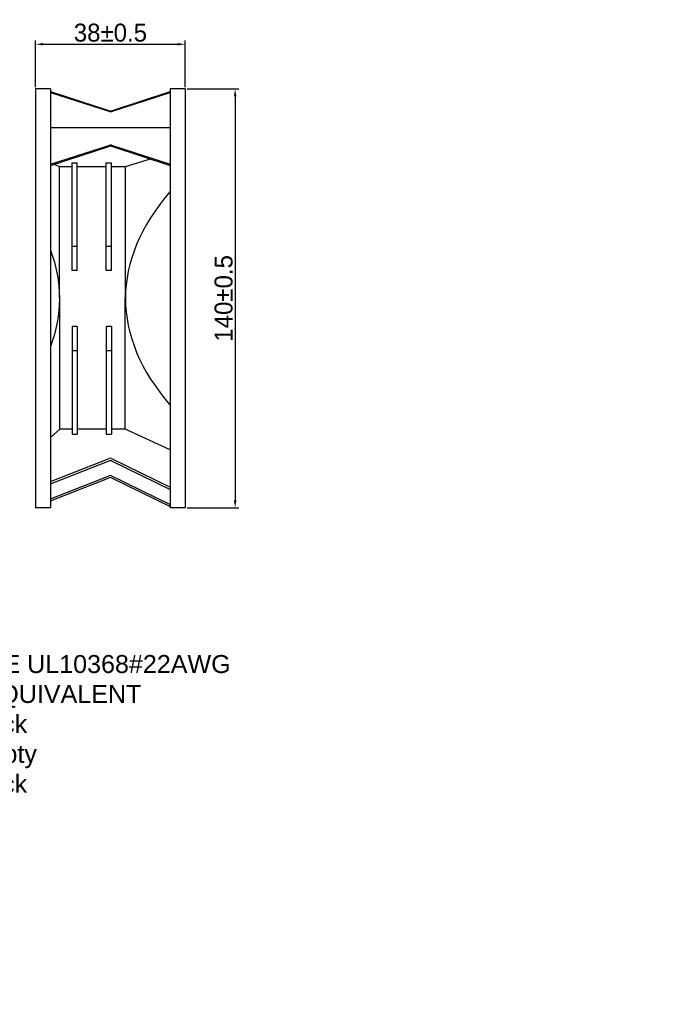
# Model space of a CAD drawing. Header units: millimetres. Extents: x 1372 to 5670, y 1260 to 1629.
# Tile 15 of 20: x 4963 to 5178, y 1260 to 1589. Entities that reach past the tile are written whole.
import ezdxf

# ---------------------------------------------------------------- set-up
doc = ezdxf.new("R2010")
doc.units = ezdxf.units.MM
doc.header["$LTSCALE"] = 0.21
doc.dimstyles.new('ISO-25', dxfattribs={"dimtxt": 6, "dimasz": 2.5, "dimexe": 1.25, "dimexo": 0.625, "dimtad": 1, "dimtxsty": 'Standard', "dimcen": 2.5, "dimadec": 0, "dimazin": 0, "dimtfac": 1, "dimtmove": 0, "dimatfit": 3, "dimfxl": 1, "dimarcsym": 0})

# ---------------------------------------------------------------- blocks, each defined once
blk = doc.blocks.new('*D135')
at = {"color": 0, "lineweight": -2, "transparency": 16777216}
for p, q in [((5018.73, 1566.17), (5036.05, 1566.17)), ((5034.8, 1563.67), (5034.8, 1428.68)), ((5018.73, 1426.18), (5036.05, 1426.18))]:
    blk.add_line(p, q, dxfattribs=at)
at = {"color": 0, "transparency": 16777216}
for points in [[(5035.22, 1563.67), (5034.38, 1563.67), (5034.8, 1566.17)], [(5034.38, 1428.68), (5035.22, 1428.68), (5034.8, 1426.18)]]:
    blk.add_solid(points, dxfattribs=at)
at = {"layer": 'Defpoints', "color": 0, "transparency": 16777216}
for p in [(5018.11, 1566.17), (5018.11, 1426.18), (5034.8, 1426.18)]:
    blk.add_point(p, dxfattribs=at)
at = {"color": 0, "transparency": 16777216, "insert": (5030.96, 1496.17), "char_height": 6, "attachment_point": 5, "rotation": 90}
blk.add_mtext('140%%P0.5', dxfattribs=at)
blk = doc.blocks.new('*D136')
at = {"color": 0, "lineweight": -2, "transparency": 16777216}
for p, q in [((4968.11, 1566.79), (4968.11, 1582.33)), ((4970.61, 1581.08), (5015.61, 1581.08)), ((5018.11, 1566.79), (5018.11, 1582.33))]:
    blk.add_line(p, q, dxfattribs=at)
at = {"color": 0, "transparency": 16777216}
for points in [[(4970.61, 1581.5), (4970.61, 1580.67), (4968.11, 1581.08)], [(5015.61, 1580.67), (5015.61, 1581.5), (5018.11, 1581.08)]]:
    blk.add_solid(points, dxfattribs=at)
at = {"layer": 'Defpoints', "color": 0, "transparency": 16777216}
for p in [(5018.11, 1581.08), (4968.11, 1566.17), (5018.11, 1566.17)]:
    blk.add_point(p, dxfattribs=at)
at = {"color": 0, "transparency": 16777216, "insert": (4993.11, 1584.92), "char_height": 6, "attachment_point": 5}
blk.add_mtext('38%%P0.5', dxfattribs=at)

msp = doc.modelspace()

# ---------------------------------------------------------------- linework, layer by layer
for p, q in [((4973.109, 1566.169), (4968.109, 1566.169)), ((4968.109, 1566.169), (4968.109, 1426.179)), ((4973.109, 1566.169), (4973.109, 1426.179)), ((5018.109, 1566.169), (5013.109, 1566.169)), ((5013.109, 1566.169), (5013.109, 1426.179)), ((5018.109, 1566.169), (5018.109, 1426.179)), ((4973.109, 1565.238), (4992.862, 1558.874)), ((4973.109, 1564.961), (4992.862, 1558.597)), ((4993.477, 1558.875), (5013.109, 1565.238)), ((4993.477, 1558.598), (5013.109, 1564.961)), ((5013.109, 1553.111), (4973.109, 1553.111)), ((4973.109, 1541.003), (4992.862, 1547.366)), ((4973.109, 1540.609), (4992.862, 1546.973)), ((4993.477, 1547.366), (5013.109, 1541.003)), ((4993.477, 1546.972), (5013.109, 1540.609)), ((4974.185, 1540.956), (4976.083, 1540.198)), ((4976.218, 1452.45), (4976.083, 1540.198)), ((4976.083, 1540.198), (4980.275, 1540.198)), ((4980.275, 1505.532), (4980.275, 1541.503)), ((4980.275, 1541.503), (4981.973, 1541.503)), ((4981.973, 1505.532), (4981.973, 1541.503)), ((4981.973, 1540.198), (4991.742, 1540.198)), ((4991.742, 1505.532), (4991.742, 1541.503)), ((4991.742, 1541.503), (4993.44, 1541.503)), ((4993.44, 1505.532), (4993.44, 1541.503)), ((4993.44, 1540.198), (4998.137, 1540.198)), ((4998.04, 1452.45), (4998.137, 1540.198)), ((4998.137, 1540.198), (5006.472, 1542.76)), ((4980.275, 1513.636), (4981.973, 1513.636)), ((4991.742, 1513.636), (4993.44, 1513.636)), ((4981.973, 1505.532), (4980.275, 1505.532)), ((4993.44, 1505.532), (4991.742, 1505.532)), ((4981.973, 1486.816), (4980.275, 1486.816)), ((4980.275, 1486.816), (4980.275, 1450.845)), ((4981.973, 1486.816), (4981.973, 1450.845)), ((4993.44, 1486.816), (4991.742, 1486.816)), ((4991.742, 1486.816), (4991.742, 1450.845)), ((4993.44, 1486.816), (4993.44, 1450.845)), ((4980.275, 1478.712), (4981.973, 1478.712)), ((4991.742, 1478.712), (4993.44, 1478.712)), ((4976.218, 1452.45), (4973.109, 1449.668)), ((4980.275, 1452.45), (4976.218, 1452.45)), ((4980.275, 1450.845), (4981.973, 1450.845)), ((4991.742, 1452.45), (4981.973, 1452.45)), ((4991.742, 1450.845), (4993.44, 1450.845)), ((4998.04, 1452.45), (4993.44, 1452.45)), ((5013.109, 1445.523), (4998.04, 1452.45)), ((4973.109, 1434.967), (4992.7, 1442.663)), ((4973.109, 1434.171), (4992.7, 1441.866)), ((4993.504, 1442.631), (5013.109, 1433.076)), ((4993.504, 1441.835), (5013.109, 1432.279)), ((4973.109, 1429.191), (4992.7, 1436.887)), ((4973.109, 1428.523), (4992.7, 1436.219)), ((4993.504, 1436.855), (5013.109, 1427.3)), ((4993.504, 1436.187), (5013.109, 1426.632)), ((4973.109, 1426.179), (4968.109, 1426.179)), ((5018.109, 1426.179), (5013.109, 1426.179))]:
    msp.add_line(p, q)
for centre, start, end in [((4993.169, 1559.826), 252.14361, 287.95819), ((4993.169, 1559.549), 252.14361, 287.95819), ((4993.169, 1546.414), 72.04181, 107.85639), ((4993.169, 1546.021), 72.04181, 107.85639), ((4993.066, 1441.732), 64.01586, 111.44603), ((4993.066, 1440.936), 64.01586, 111.44603), ((4993.066, 1435.956), 64.01586, 111.44603), ((4993.066, 1435.289), 64.01586, 111.44603)]:
    msp.add_arc(centre, 1, start, end)
msp.add_ellipse((5300.031, 1496.174), major_axis=(-301.895, 0), ratio=0.3805309, start_param=5.9669245, end_param=6.5994461)
at = {"extrusion": (0, 0, -1)}
msp.add_ellipse((4674.189, 1496.174), major_axis=(301.895, 0), ratio=0.3805309, start_param=6.1427063, end_param=6.4236643, dxfattribs=at)

# ---------------------------------------------------------------- texts
at = {"color": 7, "linetype": 'ByBlock', "ltscale": 0.5, "insert": (4914.518, 1376.997), "char_height": 6, "width": 239.23711, "attachment_point": 1}
msp.add_mtext('{\\fArial|b0|i0|c238|p34;\\C256; LEAD WIRE UL\\fArial|b0|i0|c134|p34;10368\\fArial|b0|i0|c238|p34;#2\\fArial|b0|i0|c134|p34;2\\fArial|b0|i0|c238|p34;AWG\\P         OR EQUIVALENT\\P\\fArial|b0|i0|c134|p34;   PIN1: Black\\P   \\fArial|b0|i0|c238|p34;PIN2: Empty    \\fArial|b0|i0|c134|p34;          \\P   \\fArial|b0|i0|c238|p34;PIN\\fArial|b0|i0|c134|p34;3\\fArial|b0|i0|c238|p34;: \\fArial|b0|i0|c134|p34;Black\\fArial|b0|i0|c238|p34;               \\P\\fArial|b0|i0|c134|p34; \\P\\fArial|b0|i0|c238|p34;  \\fArial|b0|i0|c134|p34;  }', dxfattribs=at)

# ---------------------------------------------------------------- dimensions: what is measured, and where the dimension line sits
dim = msp.add_linear_dim(base=(5018.109, 1581.082), p1=(4968.109, 1566.169), p2=(5018.109, 1566.169), text='38%%P0.5', dimstyle='ISO-25')
dim.commit()
dim.dimension.update_dxf_attribs({"geometry": '*D136', "text_midpoint": (4993.109, 1584.924)})
dim = msp.add_linear_dim(base=(5034.801, 1426.179), p1=(5018.109, 1566.169), p2=(5018.109, 1426.179), angle=90, text='140%%P0.5', dimstyle='ISO-25')
dim.commit()
dim.dimension.update_dxf_attribs({"geometry": '*D135', "text_midpoint": (5030.959, 1496.174)})

doc.saveas('drawing.dxf')
